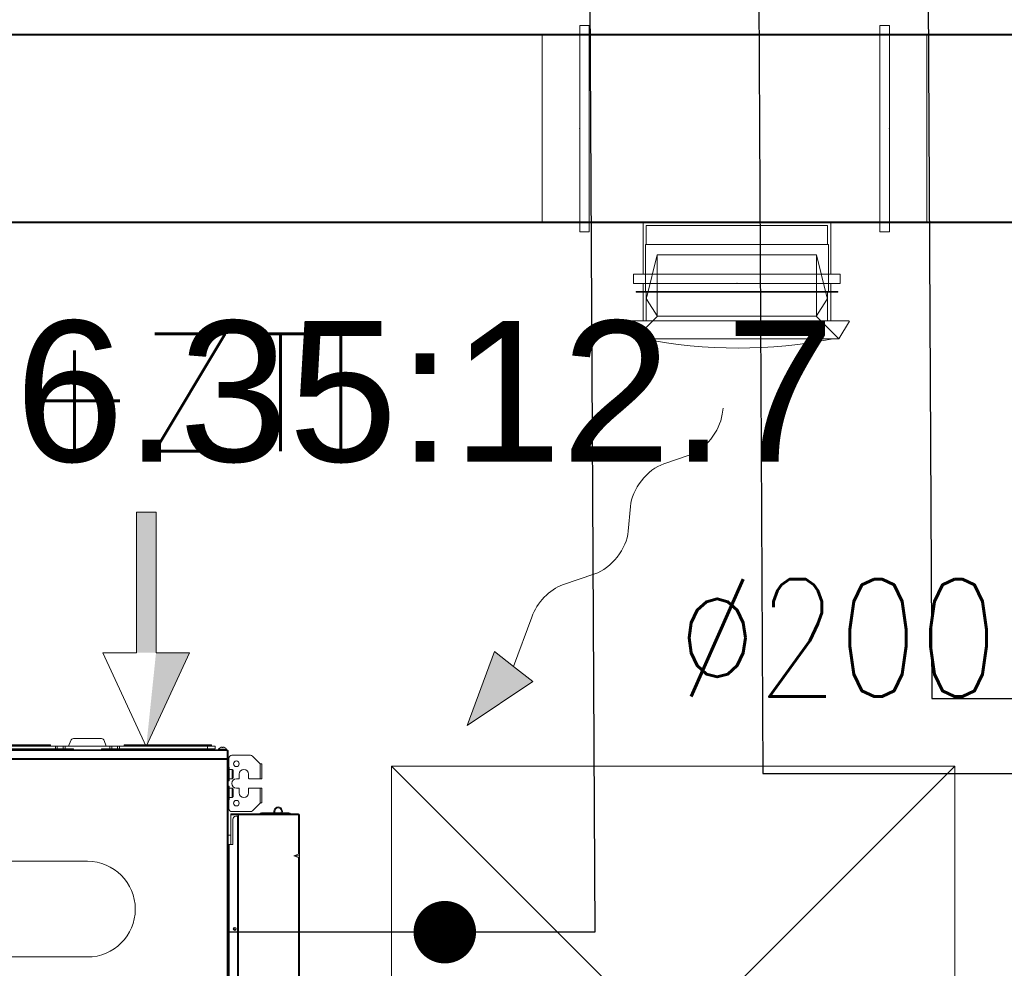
# Model space of a CAD drawing. Header units: millimetres. Extents: x -367720 to -162733, y 309172 to 337444.
# Tile 48 of 256: x -357818 to -356768, y 316132 to 317144. Entities that reach past the tile are written whole.
import ezdxf
from ezdxf.enums import TextEntityAlignment as Align

# ---------------------------------------------------------------- set-up
doc = ezdxf.new("R2010")
doc.units = ezdxf.units.MM
doc.header["$LTSCALE"] = 10
doc.header["$MEASUREMENT"] = 0
doc.linetypes.add('ACAD_ISO03W100', pattern=[30, 12, -18])
doc.layers.get('0').update_dxf_attribs({"color": 255, "lineweight": 13})
for name, color, linetype, lineweight in [('LATS_EQ_IDU', 7, 'Continuous', 0), ('LATS_PIPE_REFRIGERANT_INDEX', 1, 'Continuous', 0), ('LATS_SERVICE_SPACE', 1, 'Continuous', 9), ('VZ1', 6, 'Continuous', 18), ('vzt-popis', 81, 'Continuous', 20), ('vzt-profese', 241, 'Continuous', 15), ('vzt-přívod', 2, 'Continuous', 40), ('vzt-spiro', 50, 'Continuous', 5), ('vzt-tenká', 2, 'Continuous', 20), ('vzt-čárkkovaná', 50, 'ACAD_ISO03W100', 9)]:
    doc.layers.add(name, color=color, linetype=linetype, lineweight=lineweight)
doc.layers.add('LATS_PIPE_REFRIGERANT', color=3, linetype='Continuous')
doc.styles.add('LATS_ANNO', font='arial.ttf')
doc.styles.add('PITSIMP8', font='pitsimp8')
doc.styles.add('ROMANS', font='ROMANS.shx', dxfattribs={"height": 80})

# ---------------------------------------------------------------- blocks, each defined once
blk = doc.blocks.new('2dluk097')
at = {"color": 0, "linetype": 'ByBlock'}
for p, q in [((-0.0519, 0.5), (-0.0519, -0.1)), ((-0.0519, 0.5), (0.0519, 0.5)), ((0.0519, 0.5), (0.0519, -0.1))]:
    blk.add_line(p, q, dxfattribs=at)
for p, q in [((-0.0519, -0.1), (-0.2309, -0.1)), ((0, -0.5), (-0.2309, -0.1)), ((0, -0.5), (0.2309, -0.1)), ((0.0519, -0.1), (0.2309, -0.1))]:
    blk.add_line(p, q)
for points in [[(-0.0519, 0.5), (0.0519, 0.5), (-0.0519, -0.1), (0.0519, -0.1)], [(-0.2309, -0.1), (0, -0.5), (0.0519, -0.1), (-0.0519, -0.1)], [(-0.0519, -0.1), (0.2309, -0.1), (0, -0.5), (-0.0519, -0.1)]]:
    blk.add_solid(points)
at = {"linetype": 'ByBlock', "style": 'PITSIMP8', "flags": 9}
for tag, p in [('BEZEICHNUNG', (-0.0579, 0.1806)), ('RAUM/GRUPPE', (-0.0579, 0.1606)), ('POS.NR.G-LV', (-0.0579, 0.1406)), ('FABRIKAT', (-0.0579, 0.1206)), ('KENNUNG', (-0.0579, 0.0806)), ('TYP', (-0.0579, 0.1006)), ('VOLUMENSTROM', (-0.0579, 0.0406)), ('LEISTUNG', (-0.0579, 0.0606)), ('DRUCK/-STUFE', (-0.0579, 0.0206)), ('ANSCHLUSS', (-0.0579, 0.0006)), ('GROESSE', (-0.0579, -0.0194)), ('DN', (-0.0579, -0.0394)), ('TEMPERATUR', (-0.0579, -0.0594)), ('DREHZAHL', (-0.0579, -0.0794)), ('SPANNUNG/FREQUENZ', (-0.0579, -0.1194)), ('SCHUTZART', (-0.0579, -0.0994)), ('GEWICHT', (-0.0579, -0.1394)), ('FREI', (-0.0579, -0.1594)), ('FREI', (-0.0579, -0.1794)), ('FREI', (-0.0579, -0.1994))]:
    blk.add_attdef(tag, text='', height=0.01, dxfattribs=at).set_placement(p, align=Align.MIDDLE)
blk = doc.blocks.new('LATS_IDU_LOW_STATIC_L1')
at = {"color": 0, "linetype": 'Continuous', "lineweight": -2}
for p, q in [((165.8, 358.6), (-165.8, 358.6)), ((-160.8, 360.1), (160.8, 360.1)), ((160.8, 359.8), (-160.8, 359.8)), ((-160.8, 358.9), (160.8, 358.9)), ((160.8, 360.1), (160.8, 359.8)), ((160.8, 358.9), (160.8, 359.8)), ((165.8, 355.6), (165.8, 358.6)), ((165.8, 358.6), (167.9, 358.6)), ((167.9, 358.6), (167.9, 355.6)), ((167.9, 358.6), (174.1, 358.6)), ((174.1, 355.6), (174.1, 358.6)), ((174.1, 358.6), (176.2, 358.6)), ((176.2, 358.6), (176.2, 355.6)), ((223.8, 358.6), (176.2, 358.6)), ((182.2, 364.6), (180, 358.6)), ((185, 366.6), (215, 366.6)), ((220, 358.6), (217.8, 364.6)), ((223.8, 355.6), (223.8, 358.6)), ((223.8, 358.6), (225.9, 358.6)), ((225.9, 358.6), (225.9, 355.6)), ((225.9, 358.6), (232.1, 358.6)), ((232.1, 355.6), (232.1, 358.6)), ((232.1, 358.6), (234.2, 358.6)), ((234.2, 358.6), (234.2, 355.6)), ((328, 358.6), (234.2, 358.6)), ((239.2, 360.1), (327, 360.1)), ((239.2, 360.1), (239.2, 359.8)), ((327, 359.8), (239.2, 359.8)), ((239.2, 358.9), (239.2, 359.8)), ((239.2, 358.9), (327, 358.9)), ((327, 359.8), (327, 360.1)), ((331.9, 360.1), (327, 360.1)), ((327, 358.9), (327, 359.8)), ((332.2, 359.8), (327, 359.8)), ((327, 358.6), (327, 358.9)), ((332.2, 358.9), (327, 358.9)), ((328, 355.6), (328, 358.6)), ((336, 358.6), (328, 358.6)), ((332.2, 358.9), (332.2, 359.8)), ((336, 358.6), (336, 355.6)), ((-349, 354.8), (349, 354.8)), ((349, 353.8), (-349, 353.8)), ((165.8, 355.6), (-165.8, 355.6)), ((167.9, 355.6), (165.8, 355.6)), ((174.1, 355.6), (167.9, 355.6)), ((176.2, 355.6), (174.1, 355.6)), ((176.2, 355.6), (185, 355.6)), ((185, 355.6), (185, 354.8)), ((215, 355.6), (215, 354.8)), ((223.8, 355.6), (215, 355.6)), ((225.9, 355.6), (223.8, 355.6)), ((232.1, 355.6), (225.9, 355.6)), ((234.2, 355.6), (232.1, 355.6)), ((328, 355.6), (234.2, 355.6)), ((336, 355.6), (328, 355.6)), ((348.4, 355.3), (339.6, 355.3)), ((348.2, 354.8), (339.8, 354.8)), ((349, 354.8), (349, 353.8)), ((349, 345.4), (349, 353.8)), ((349.2, 353.8), (350, 353.8)), ((349.2, 353.8), (349.2, 352.7)), ((349.2, 352.7), (349.2, 345.4)), ((350, 353.8), (350, 344.2)), ((353.8, 348.8), (373.8, 348.8)), ((383.9, 339.9), (375.9, 347.9)), ((-349, 345.4), (349, 345.4)), ((-349, 345.2), (349, 345.2)), ((349, 344.2), (-349, 344.2)), ((349, 345.4), (349, 345.2)), ((349, 345.2), (349, 344.2)), ((349, 344.2), (349, -344.2)), ((349, 344.2), (350, 344.2)), ((349.1, 344.4), (349.1, 344.2)), ((350, -140.2), (350, 344.2)), ((351, 336), (350, 336)), ((350.8, 345.8), (350.8, 336.3)), ((351, 321.5), (351, 336)), ((383.9, 323.8), (383.9, 339.9)), ((383.9, 339.9), (384.2, 339.6)), ((384.2, 339.6), (385.8, 339.6)), ((385.8, 339.6), (385.8, 323.8)), ((354.2, 333.8), (351, 333.8)), ((355.2, 332.8), (354.2, 333.8)), ((354.2, 323.8), (354.2, 333.8)), ((355.2, 324.8), (355.2, 332.8)), ((361.7, 328.8), (361.7, 324.3)), ((371.7, 324.3), (371.7, 328.8)), ((350, 321.5), (351, 321.5)), ((351, 316), (350, 316)), ((351, 323.8), (354.2, 323.8)), ((351, 301.5), (351, 316)), ((354.2, 323.8), (355.2, 324.8)), ((361.2, 323.8), (358.7, 323.8)), ((383.9, 323.8), (372.2, 323.8)), ((385.8, 323.8), (383.9, 323.8)), ((354.2, 313.8), (351, 313.8)), ((355.2, 312.8), (354.2, 313.8)), ((354.2, 303.8), (354.2, 313.8)), ((354.2, 303.8), (355.2, 304.8)), ((355.2, 304.8), (355.2, 312.8)), ((358.7, 313.8), (361.2, 313.8)), ((361.7, 313.3), (361.7, 308.8)), ((371.7, 308.8), (371.7, 313.3)), ((372.2, 313.8), (383.9, 313.8)), ((383.9, 297.7), (383.9, 313.8)), ((383.9, 313.8), (385.8, 313.8)), ((385.8, 313.8), (385.8, 298)), ((350, 301.5), (351, 301.5)), ((350.8, 291.8), (350.8, 301.3)), ((351, 303.8), (354.2, 303.8)), ((375.9, 289.7), (383.9, 297.7)), ((384.2, 298), (383.9, 297.7)), ((385.8, 298), (384.2, 298)), ((352.8, 285.6), (352.8, 286.4)), ((352.8, 286.4), (355.8, 286.4)), ((355.8, 285.6), (352.8, 285.6)), ((352.8, 285.4), (352.8, 285.6)), ((360.8, 285.4), (352.8, 285.4)), ((352.8, 285.4), (352.8, 253.8)), ((373.8, 288.8), (353.8, 288.8)), ((355.8, 286.4), (355.8, 285.6)), ((355.8, 286.4), (360.8, 286.4)), ((360.8, 285.6), (355.8, 285.6)), ((360, 283.8), (358, 283.8)), ((360, 283.8), (360, 43.8)), ((360.8, 283.8), (360, 283.8)), ((423.4, 286.4), (360.8, 286.4)), ((360.8, 285.4), (360.8, 286.4)), ((360.8, 285.4), (360.8, 42.2)), ((423.4, 285.4), (360.8, 285.4)), ((385.5, 287.5), (398.7, 287.5)), ((385.5, 286.8), (385.5, 286.4)), ((390, 286.8), (385.5, 286.8)), ((390, 286.8), (390, 286.4)), ((398.7, 286.8), (390, 286.8)), ((398.7, 286.4), (398.7, 289.3)), ((398.7, 286.8), (398.7, 286.4)), ((399.7, 286.4), (399.7, 289.3)), ((399.7, 287.5), (406.2, 287.5)), ((407.3, 287.5), (414.5, 287.5)), ((423.4, 286.4), (424.8, 286.4)), ((423.4, 285.4), (423.4, 286.4)), ((424.8, 285.6), (423.4, 285.6)), ((424.8, 285.4), (423.4, 285.4)), ((424.8, 286.4), (424.8, 285.6)), ((424.8, 285.4), (424.8, 243.6)), ((425.8, 285.4), (424.8, 285.4)), ((425.8, 243.6), (425.8, 285.4)), ((355, 253.8), (355, 280.8)), ((350, 263.8), (352.8, 263.8)), ((350, 253.8), (350.8, 253.8)), ((350.8, 253.8), (350.8, 250.8)), ((351, 253.8), (350.8, 253.8)), ((351, 253.8), (351, 73.8)), ((351, 253.8), (355, 253.8)), ((350.8, 250.8), (350, 250.8)), ((350.8, 250.8), (350.8, 76.8)), ((424.8, 243.6), (419.8, 241.8)), ((419.8, 241.8), (424.8, 240)), ((419.8, 241.8), (425.8, 241.8)), ((425.8, 241.8), (425.8, 243.6)), ((425.8, 240), (425.8, 241.8)), ((-200, 235.8), (200, 235.8)), ((424.8, 240), (424.8, 87.6)), ((425.8, 87.6), (425.8, 240)), ((356.5, 163.4), (356.5, 165.3)), ((358.5, 163.4), (356.5, 163.4)), ((356.5, 163.4), (356.5, 162.3)), ((200, 133.8), (-200, 133.8))]:
    blk.add_line(p, q, dxfattribs=at)
at = {"color": 0, "linetype": 'Continuous', "lineweight": -2, "extrusion": (0, 0, -1)}
for centre in [(-358.7, 339.8), (-358.7, 297.8)]:
    blk.add_circle(centre, 3, dxfattribs=at)
at = {"color": 0, "linetype": 'Continuous', "lineweight": -2}
blk.add_circle((357, 163.8), 1.6, dxfattribs=at)
for centre, radius, start, end in [((161.1, 358.9), 0.3, 180, 270), ((185, 363.6), 3, 90, 160), ((215, 363.6), 3, 20, 90), ((238.9, 358.9), 0.3, 270, 0), ((331.9, 359.8), 0.3, 0, 90), ((332.5, 358.9), 0.3, 180, 270), ((344, 352.2), 5.4, 111.7628, 145.3987), ((344, 352.2), 5.4, 34.6013, 68.2208), ((339.8, 355.1), 0.3, 145.3987, 270), ((348.2, 355.1), 0.3, 270, 34.6013), ((348.2, 352.7), 1, 0, 36.8705), ((353.8, 345.8), 3, 90, 180), ((373.8, 345.8), 3, 45, 90), ((349.4, 345.3), 1, 246.4216, 250.5288), ((349, 344.2), 0.2, 4.8373, 70.5288), ((349.4, 345.4), 0.2, 180, 250.5288), ((349, 344.2), 1, 0, 70.5288), ((361.2, 324.3), 0.5, 270, 0), ((372.2, 324.3), 0.5, 180, 270), ((361.2, 313.3), 0.5, 0, 90), ((372.2, 313.3), 0.5, 90, 180), ((403.2, 289.3), 4.5, 319.8783, 180), ((353.8, 291.8), 3, 180, 270), ((358, 280.8), 3, 90, 180), ((373.8, 291.8), 3, 270, 315), ((385.5, 285.5), 2, 90, 153.2559), ((403.2, 289.3), 3.5, 304.0495, 180), ((414.5, 285.5), 2, 26.7441, 90), ((424.8, 285.4), 1, 0, 90), ((424.8, 285.4), 0.2, 0, 90)]:
    blk.add_arc(centre, radius, start, end, dxfattribs=at)
at = {"color": 0, "linetype": 'Continuous', "lineweight": -2, "extrusion": (0, 0, -1)}
for centre, radius, start, end in [((-348.2, 353.8), 1, 143.1295, 180), ((-350.3, 336.3), 0.5, 180, 210.001), ((-366.7, 328.8), 5, 0, 180), ((-358.7, 318.8), 5, 270, 90), ((-366.7, 308.8), 5, 180, 0), ((-350.3, 301.3), 0.5, 149.999, 180), ((-361.2, 283.8), 1, 0, 66.4214), ((-200, 184.8), 51, 90.0057, 269.9944)]:
    blk.add_arc(centre, radius, start, end, dxfattribs=at)
at = {"color": 0, "linetype": 'Continuous', "lineweight": -2}
for centre, major_axis, ratio, start_param, end_param in [((348.2, 353.8), (1, 0), 0.352941, 0, 0.643511), ((424.8, 243.2), (0.993, 0.394), 0.310029, 6.160696, 7.731492), ((424.8, 240.4), (0.993, -0.394), 0.310029, 4.834878, 6.405675)]:
    blk.add_ellipse(centre, major_axis=major_axis, ratio=ratio, start_param=start_param, end_param=end_param, dxfattribs=at)
for points, knots in [([(343.3, 357.5), (343.1, 357.5), (342.9, 357.5), (342.4, 357.3), (342.2, 357.3), (342, 357.2)], [0, 0, 0, 0, 0.5, 0.5, 1, 1, 1, 1]), ([(343.6, 357.5), (343.6, 357.5), (343.6, 357.5), (343.6, 357.5), (343.6, 357.6), (343.5, 357.6), (343.5, 357.6), (343.4, 357.5), (343.4, 357.5), (343.3, 357.5), (343.3, 357.5), (343.3, 357.5)], [0, 0, 0, 0, 0.213527, 0.213527, 0.427199, 0.427199, 0.638875, 0.638875, 0.849643, 0.849643, 1, 1, 1, 1]), ([(343.6, 357.2), (343.6, 357.3), (343.6, 357.4), (343.6, 357.5), (343.6, 357.5), (343.6, 357.5)], [0, 0, 0, 0, 0.5, 0.5, 1, 1, 1, 1]), ([(344.7, 357.5), (344.7, 357.5), (344.6, 357.5), (344.6, 357.5), (344.5, 357.6), (344.5, 357.6), (344.5, 357.6), (344.4, 357.5), (344.4, 357.5), (344.4, 357.5), (344.4, 357.5), (344.4, 357.5)], [0, 0, 0, 0, 0.213527, 0.213527, 0.427199, 0.427199, 0.638875, 0.638875, 0.849643, 0.849643, 1, 1, 1, 1]), ([(344.4, 357.5), (344.4, 357.5), (344.4, 357.5), (344.4, 357.3), (344.4, 357.3), (344.4, 357.2)], [0, 0, 0, 0, 0.5, 0.5, 1, 1, 1, 1]), ([(346, 357.2), (345.8, 357.3), (345.6, 357.3), (345.1, 357.5), (344.9, 357.5), (344.7, 357.5)], [0, 0, 0, 0, 0.5, 0.5, 1, 1, 1, 1])]:
    blk.add_open_spline(points, degree=3, knots=knots, dxfattribs=at)
for points in [[(342, 357.2), (342, 357.2), (342, 357.2), (342, 357.2)], [(344.4, 357.2), (344.1, 357.2), (343.9, 357.2), (343.6, 357.2)], [(346, 357.2), (346, 357.2), (346, 357.2), (346, 357.2)]]:
    blk.add_open_spline(points, degree=3, dxfattribs=at)
at = {"layer": 'LATS_PIPE_REFRIGERANT'}
blk.add_line((399.4, 160.2), (349.4, 160.2), dxfattribs=at)
at = {"layer": 'LATS_SERVICE_SPACE', "color": 1, "ltscale": 2}
for p, q in [((1124.1, 337.2), (524.1, 337.2)), ((524.1, 337.2), (524.1, -262.8)), ((524.1, 337.2), (1124.1, -262.8)), ((1124.1, 337.2), (524.1, -262.8)), ((1124.1, -262.8), (1124.1, 337.2))]:
    blk.add_line(p, q, dxfattribs=at)
blk = doc.blocks.new('A$C44164CF6')
at = {"layer": 'LATS_PIPE_REFRIGERANT', "ltscale": 5}
for p, q in [((-2430.6, -1063.5), (-2422, -2749.4)), ((-2250.7, -1062.6), (-2242.8, -2580.3)), ((-2070.3, -1061.6), (-2062.9, -2500.3)), ((-2062.9, -2500.3), (3787.4, -2500.3)), ((-2242.8, -2580.3), (1667.4, -2580.3)), ((-2422, -2749.4), (-2763.1, -2749.4))]:
    blk.add_line(p, q, dxfattribs=at)
at = {"layer": 'LATS_PIPE_REFRIGERANT_INDEX', "ltscale": 5}
blk.add_lwpolyline([(-2581.7, -2732.7, 33.3, 33.3, 1), (-2581.7, -2766, 33.3, 33.3, 1), (-2581.7, -2732.7, 0, 0, 0), (-2581.7, -2249.4, 0, 0, 0)], format="xyseb", dxfattribs=at)
at = {"layer": 'LATS_EQ_IDU', "color": 1, "ltscale": 5}
blk.add_blockref('LATS_IDU_LOW_STATIC_L1', (-3162.5, -2909.6), dxfattribs=at)
at = {"layer": 'vzt-profese', "xscale": -200, "yscale": 250, "zscale": 160}
blk.add_blockref('2dluk097', (-2899.8, -2426.5), dxfattribs=at)
at = {"layer": 'LATS_PIPE_REFRIGERANT_INDEX', "color": 7, "style": 'LATS_ANNO'}
blk.add_text('6.35:12.7', height=150, dxfattribs=at).set_placement((-2602.9, -2172.6), align=Align.MIDDLE_CENTER)
at = {"layer": 'VZ1', "extrusion": (0, -1, -1.22461e-16), "style": 'ROMANS', "width": 0.8, "flags": 1}
for tag, p in [('MATERIAL', (-2269.1, 3112.5, -14812.2)), ('PRIRUBA', (-2269.1, 3112.5, -14812.2)), ('PRUTOK', (-2269.1, 3112.5, -14812.2)), ('PLOCHA', (-2269.1, 3112.5, -14812.2)), ('OBVOD', (-2269.1, 3112.5, -14812.2)), ('NAZEV', (-2269.1, 3112.5, -14812.2)), ('USEK', (-2269.1, 3112.5, -14812.2)), ('KOTA', (-2269.1, 3112.5, -14812.2)), ('TVAR', (-2269.1, 3112.5, -14812.2)), ('NB2', (-2269.1, 3112.5, -14812.2)), ('NB1', (-2269.1, 3112.5, -14812.2)), ('POS', (-2269.1, 3112.5, -14812.2)), ('DB', (-2269.1, 3112.5, -14812.2)), ('DA', (-2269.1, 3112.5, -14812.2)), ('B2', (-2269.1, 3112.5, -14812.2)), ('A2', (-2269.1, 3112.5, -14812.2)), ('B1', (-2269.1, 3112.5, -14812.2)), ('A1', (-2269.1, 3112.5, -14812.2)), ('LT', (-2269.1, 3112.5, -14812.2)), ('MATERIAL', (99885.3, 3112.5, -14812.2)), ('PRIRUBA', (99885.3, 3112.5, -14812.2)), ('PRUTOK', (99885.3, 3112.5, -14812.2)), ('PLOCHA', (99885.3, 3112.5, -14812.2)), ('OBVOD', (99885.3, 3112.5, -14812.2)), ('NAZEV', (99885.3, 3112.5, -14812.2)), ('USEK', (99885.3, 3112.5, -14812.2)), ('KOTA', (99885.3, 3112.5, -14812.2)), ('TVAR', (99885.3, 3112.5, -14812.2)), ('NB2', (99885.3, 3112.5, -14812.2)), ('NB1', (99885.3, 3112.5, -14812.2)), ('POS', (99885.3, 3112.5, -14812.2)), ('DB', (99885.3, 3112.5, -14812.2)), ('DA', (99885.3, 3112.5, -14812.2)), ('B2', (99885.3, 3112.5, -14812.2)), ('B1', (99885.3, 3112.5, -14812.2)), ('LT', (99885.3, 3112.5, -14812.2)), ('A2', (99885.3, 3112.5, -14812.2)), ('A1', (99885.3, 3112.5, -14812.2))]:
    blk.add_attdef(tag, p, '', height=1, rotation=180, dxfattribs=at)
at = {"layer": 'VZ1', "extrusion": (1.22461e-16, 1, 4.44089e-16), "style": 'ROMANS', "width": 0.8, "flags": 1}
for tag, p in [('MATERIAL', (2269.1, 2852.5, 14812.2)), ('PRIRUBA', (2269.1, 2852.5, 14812.2)), ('IZOLACE', (2269.1, 2852.5, 14812.2)), ('PRUTOK', (2269.1, 2852.5, 14812.2)), ('PLOCHA', (2269.1, 2852.5, 14812.2)), ('NASTCE', (2269.1, 2852.5, 14812.2)), ('OBVOD', (2269.1, 2852.5, 14812.2)), ('NAZEV', (2269.1, 2852.5, 14812.2)), ('USEK', (2269.1, 2852.5, 14812.2)), ('KOTA', (2269.1, 2852.5, 14812.2)), ('TVAR', (2269.1, 2852.5, 14812.2)), ('NB2', (2269.1, 2852.5, 14812.2)), ('NB1', (2269.1, 2852.5, 14812.2)), ('POS', (2269.1, 2852.5, 14812.2)), ('VS', (2269.1, 2852.5, 14812.2)), ('B1', (2269.1, 2852.5, 14812.2)), ('A1', (2269.1, 2852.5, 14812.2)), ('LT', (2269.1, 2852.5, 14812.2)), ('MATERIAL', (-99885.3, 2852.5, 14812.2)), ('PRIRUBA', (-99885.3, 2852.5, 14812.2)), ('IZOLACE', (-99885.3, 2852.5, 14812.2)), ('PRUTOK', (-99885.3, 2852.5, 14812.2)), ('PLOCHA', (-99885.3, 2852.5, 14812.2)), ('NASTCE', (-99885.3, 2852.5, 14812.2)), ('OBVOD', (-99885.3, 2852.5, 14812.2)), ('NAZEV', (-99885.3, 2852.5, 14812.2)), ('USEK', (-99885.3, 2852.5, 14812.2)), ('KOTA', (-99885.3, 2852.5, 14812.2)), ('TVAR', (-99885.3, 2852.5, 14812.2)), ('NB2', (-99885.3, 2852.5, 14812.2)), ('NB1', (-99885.3, 2852.5, 14812.2)), ('POS', (-99885.3, 2852.5, 14812.2)), ('B1', (-99885.3, 2852.5, 14812.2)), ('VS', (-99885.3, 2852.5, 14812.2)), ('LT', (-99885.3, 2852.5, 14812.2)), ('A1', (-99885.3, 2852.5, 14812.2))]:
    blk.add_attdef(tag, p, '', height=1, dxfattribs=at)
at = {"layer": 'vzt-profese', "style": 'ROMANS'}
blk.add_text('EL+ZTI', height=125, rotation=0, dxfattribs=at).set_placement((-3238.8, -2236.5))
blk = doc.blocks.new('A$C237B0669')
at = {"layer": 'vzt-spiro'}
for p, q in [((97.5, 265), (97.5, 255)), ((97.5, 265), (207.5, 265)), ((97.5, 265), (317.5, 265)), ((97.5, 265), (97.5, 255)), ((317.5, 265), (317.5, 255)), ((317.5, 265), (317.5, 255)), ((207.5, 255), (97.5, 255)), ((317.5, 255), (97.5, 255)), ((107.5, 255), (107.5, 200)), ((107.5, 255), (107.5, 200)), ((307.5, 255), (307.5, 200)), ((307.5, 255), (307.5, 200)), ((40, 210), (50, 210)), ((40, 210), (50, 210)), ((40, -10), (40, 210)), ((50, 210), (50, -10)), ((370, 210), (360, 210)), ((370, 210), (360, 210)), ((360, 210), (360, -10)), ((370, -10), (370, 210)), ((50, 200), (107.5, 200)), ((50, 200), (107.5, 200)), ((360, 200), (307.5, 200)), ((360, 200), (307.5, 200)), ((40, -10), (40, 100)), ((50, 100), (50, -10)), ((360, 100), (360, -10)), ((370, -10), (370, 100)), ((50, 0), (107.5, 0)), ((50, 0), (360, 0)), ((40, -10), (50, -10)), ((40, -10), (50, -10)), ((370, -10), (360, -10)), ((370, -10), (360, -10))]:
    blk.add_line(p, q, dxfattribs=at)
for p in [(207.5, 265), (40, 100), (370, 100)]:
    blk.add_point(p, dxfattribs=at)
at = {"layer": 'vzt-čárkkovaná'}
for p, q in [((107.5, 305), (107.5, 265)), ((207.5, 305), (107.5, 305)), ((307.5, 305), (107.5, 305)), ((107.5, 305), (107.5, 265)), ((307.5, 305), (307.5, 265)), ((307.5, 305), (307.5, 265)), ((0, 200), (40, 200)), ((0, 200), (40, 200)), ((0, 200), (0, 0)), ((410, 200), (370, 200)), ((410, 200), (370, 200)), ((410, 200), (410, 0)), ((0, 100), (0, 0)), ((410, 100), (410, 0)), ((0, 0), (40, 0)), ((0, 0), (40, 0)), ((410, 0), (370, 0)), ((410, 0), (370, 0))]:
    blk.add_line(p, q, dxfattribs=at)
blk = doc.blocks.new('A$C29C036A4')
at = {"layer": 'vzt-tenká'}
for p, q in [((-19, 108.5), (-0.1, 119.9)), ((0, 119.7), (0, 0)), ((-19, 0), (-19, 108.5)), ((-19, 0), (-19, -108.5)), ((0, -119.8), (0, 0)), ((-19, -108.5), (0, -119.8))]:
    blk.add_line(p, q, dxfattribs=at)
blk.add_arc((490.8, 1.2), 519.8, 168.7434, 191.2566, dxfattribs=at)
blk.add_point((0, 0), dxfattribs=at)
at = {"layer": 'vzt-čárkkovaná'}
for p, q in [((-19, 108.5), (5.1, 84.6)), ((30.5, 107.4), (30.5, 0)), ((30.5, 107.4), (31.5, 107.4)), ((31.5, 107.4), (31.5, 0)), ((0, 96.5), (30.5, 96.5)), ((22.3, 95.5), (5.3, 85)), ((70.4, 85), (25.8, 96)), ((31.5, 97.5), (81.6, 97.5)), ((81.6, 97.5), (81.6, 0)), ((81.6, 96.5), (101.7, 96.5)), ((101.7, 0), (101.7, 96.5)), ((4.7, 85), (70.4, 85)), ((5.1, 84.6), (5.1, 0)), ((70.4, 85), (70.4, 0)), ((5.1, -84.6), (5.1, 0)), ((30.5, -107.4), (30.5, 0)), ((31.5, -107.4), (31.5, 0)), ((70.4, -85), (70.4, 0)), ((81.6, -97.5), (81.6, 0)), ((101.7, 0), (101.7, -96.5)), ((-19, -108.5), (5.1, -84.6)), ((4.7, -85), (70.4, -85)), ((4.7, -85), (70.4, -85)), ((22.3, -95.5), (5.3, -85)), ((70.4, -85), (25.8, -96)), ((0, -96.5), (30.5, -96.5)), ((31.5, -97.5), (81.6, -97.5)), ((81.6, -96.5), (101.7, -96.5)), ((30.5, -107.4), (31.5, -107.4))]:
    blk.add_line(p, q, dxfattribs=at)
for centre, start, end in [((24.4, 93.4), 60.7587, 133.7461), ((24.4, -93.4), 226.2539, 299.2413)]:
    blk.add_arc(centre, 3, start, end, dxfattribs=at)
blk = doc.blocks.new('2DLUK051')
at = {"color": 0, "linetype": 'ByBlock'}
for p, q in [((0.0368, 0.572), (0.0234, 0.5864)), ((-0.029, 0.372), (0.033, 0.4318)), ((0.029, 0.172), (-0.029, 0.228)), ((-0.05, -0.0482), (0.029, 0.028)), ((0, -0.3), (-0.0694, -0.1663)), ((-0.1038, -0.3), (0, -0.5)), ((-0.1038, -0.3), (0, -0.3)), ((0, -0.5), (0.1038, -0.3)), ((0.1038, -0.3), (0, -0.3))]:
    blk.add_line(p, q, dxfattribs=at)
for centre, start, end in [((-0.0364, 0.5038), 313.9193, 42.9591), ((0.0403, 0.3), 133.9193, 226.0807), ((-0.0403, 0.1), 313.9193, 46.0807), ((0.0193, -0.1202), 133.9193, 207.4395)]:
    blk.add_arc(centre, 0.1, start, end, dxfattribs=at)
blk.add_solid([(-0.1038, -0.3), (0.1038, -0.3), (0, -0.5)], dxfattribs=at)
at = {"linetype": 'ByBlock', "style": 'PITSIMP8', "flags": 9}
for tag, p in [('RAUM/GRUPPE', (-0.1081, 0.1556)), ('BEZEICHNUNG', (-0.1081, 0.1756)), ('POS.NR.G-LV', (-0.1081, 0.1356)), ('FABRIKAT', (-0.1081, 0.1156)), ('KENNUNG', (-0.1081, 0.0756)), ('TYP', (-0.1081, 0.0956)), ('LEISTUNG', (-0.1081, 0.0556)), ('VOLUMENSTROM', (-0.1081, 0.0356)), ('DRUCK/-STUFE', (-0.1081, 0.0156)), ('ANSCHLUSS', (-0.1081, -0.0044)), ('GROESSE', (-0.1081, -0.0244)), ('DN', (-0.1081, -0.0444)), ('TEMPERATUR', (-0.1081, -0.0644)), ('DREHZAHL', (-0.1081, -0.0844)), ('SCHUTZART', (-0.1081, -0.1044)), ('SPANNUNG/FREQUENZ', (-0.1081, -0.1244)), ('GEWICHT', (-0.1081, -0.1444)), ('FREI', (-0.1081, -0.1644)), ('FREI', (-0.1081, -0.1844)), ('FREI', (-0.1081, -0.2044))]:
    blk.add_attdef(tag, text='', height=0.01, dxfattribs=at).set_placement(p, align=Align.MIDDLE)
blk = doc.blocks.new('A$C44067DDB')
at = {"layer": 'vzt-přívod'}
for p, q in [((12770.5502, 4507.3146), (6099.3549, 4507.3146)), ((12770.5502, 4507.3146), (6099.3549, 4507.3146)), ((11432.0165, 4307.3146), (6099.3549, 4307.3146))]:
    blk.add_line(p, q, dxfattribs=at)
at = {"xscale": -1, "rotation": 180}
blk.add_blockref('A$C237B0669', (8022.0165, 4507.3146), dxfattribs=at)
at = {"layer": 'vzt-přívod', "lineweight": 30, "xscale": -1, "rotation": 270}
blk.add_blockref('A$C29C036A4', (8229.5165, 4202.3146), dxfattribs=at)
at = {"layer": 'vzt-tenká', "xscale": 250.0000000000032, "yscale": 400, "zscale": 250.0000000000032, "rotation": 321.9358280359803}
blk.add_blockref('2DLUK051', (8065.5722, 3928.3281), dxfattribs=at)
at = {"layer": 'VZ1', "extrusion": (1.04009e-13, 1, -4.87544e-15), "style": 'ROMANS', "width": 0.8, "flags": 1}
for tag in ['KOTA', 'USEK', 'TVAR', 'POS', 'NB2', 'NB1', 'VS', 'LT', 'D']:
    blk.add_attdef(tag, (-111318.983, 5039.0799, 11669.1415), '', height=1, dxfattribs=at)
at = {"layer": 'VZ1', "extrusion": (1, -3.06152e-16, 0), "style": 'ROMANS', "width": 0.8, "flags": 1}
for tag in ['NB2', 'NB1', 'PRUTOK', 'USEK', 'KOTA', 'NAZEV', 'PRIRUBA2', 'POS', 'MATERIAL', 'PRUMER', 'PLOCHA', 'LT', 'UHEL', 'R', 'D', 'TVAR']:
    blk.add_attdef(tag, (11669.1415, 5039.0799, 111318.983), '', height=1, rotation=90, dxfattribs=at)
at = {"layer": 'VZ1', "extrusion": (-2.71917e-32, 1, -4.44089e-16), "style": 'ROMANS', "width": 0.8, "flags": 1}
for tag, p in [('MATERIAL', (-177204.9859, 2943.2966, 11491.6104)), ('PRIRUBA', (-177204.9859, 2943.2966, 11491.6104)), ('PRUTOK', (-177204.9859, 2943.2966, 11491.6104)), ('PLOCHA', (-177204.9859, 2943.2966, 11491.6104)), ('OBVOD', (-177204.9859, 2943.2966, 11491.6104)), ('NAZEV', (-177204.9859, 2943.2966, 11491.6104)), ('KOTA', (-177204.9859, 2943.2966, 11491.6104)), ('USEK', (-177204.9859, 2943.2966, 11491.6104)), ('TVAR', (-177204.9859, 2943.2966, 11491.6104)), ('NBN', (-177204.9859, 2943.2966, 11491.6104)), ('POS', (-177204.9859, 2943.2966, 11491.6104)), ('NB3', (-177204.9859, 2943.2966, 11491.6104)), ('VS', (-177204.9859, 2943.2966, 11491.6104)), ('LT', (-177204.9859, 2943.2966, 11491.6104)), ('B', (-177204.9859, 2943.2966, 11491.6104)), ('R', (-177204.9859, 2943.2966, 11491.6104)), ('A', (-177204.9859, 2943.2966, 11491.6104)), ('MATERIAL', (-11332.888, 6131.7212, 9501.275)), ('MATERIAL', (-11332.9671, 2943.2966, 9501.275)), ('PRIRUBA', (-11332.888, 6131.7212, 9501.275)), ('PRIRUBA', (-11332.9671, 2943.2966, 9501.275)), ('PRUTOK', (-11332.888, 6131.7212, 9501.275)), ('PRUTOK', (-11332.9671, 2943.2966, 9501.275)), ('PLOCHA', (-11332.888, 6131.7212, 9501.275)), ('PLOCHA', (-11332.9671, 2943.2966, 9501.275)), ('OBVOD', (-11332.888, 6131.7212, 9501.275)), ('OBVOD', (-11332.9671, 2943.2966, 9501.275)), ('NAZEV', (-11332.888, 6131.7212, 9501.275)), ('NAZEV', (-11332.9671, 2943.2966, 9501.275)), ('KOTA', (-11332.888, 6131.7212, 9501.275)), ('USEK', (-11332.888, 6131.7212, 9501.275)), ('KOTA', (-11332.9671, 2943.2966, 9501.275)), ('USEK', (-11332.9671, 2943.2966, 9501.275)), ('TVAR', (-11332.888, 6131.7212, 9501.275)), ('TVAR', (-11332.9671, 2943.2966, 9501.275)), ('NBN', (-11332.888, 6131.7212, 9501.275)), ('NBN', (-11332.9671, 2943.2966, 9501.275)), ('POS', (-11332.888, 6131.7212, 9501.275)), ('NB3', (-11332.888, 6131.7212, 9501.275)), ('POS', (-11332.9671, 2943.2966, 9501.275)), ('NB3', (-11332.9671, 2943.2966, 9501.275)), ('VS', (-11332.888, 6131.7212, 9501.275)), ('LT', (-11332.888, 6131.7212, 9501.275)), ('VS', (-11332.9671, 2943.2966, 9501.275)), ('LT', (-11332.9671, 2943.2966, 9501.275)), ('B', (-11332.888, 6131.7212, 9501.275)), ('R', (-11332.888, 6131.7212, 9501.275)), ('A', (-11332.888, 6131.7212, 9501.275)), ('B', (-11332.9671, 2943.2966, 9501.275)), ('R', (-11332.9671, 2943.2966, 9501.275)), ('A', (-11332.9671, 2943.2966, 9501.275)), ('MATERIAL', (-109446.9123, 2943.2966, 9501.275)), ('PRIRUBA', (-109446.9123, 2943.2966, 9501.275)), ('PRUTOK', (-109446.9123, 2943.2966, 9501.275)), ('PLOCHA', (-109446.9123, 2943.2966, 9501.275)), ('OBVOD', (-109446.9123, 2943.2966, 9501.275)), ('NAZEV', (-109446.9123, 2943.2966, 9501.275)), ('KOTA', (-109446.9123, 2943.2966, 9501.275)), ('USEK', (-109446.9123, 2943.2966, 9501.275)), ('TVAR', (-109446.9123, 2943.2966, 9501.275)), ('NBN', (-109446.9123, 2943.2966, 9501.275)), ('POS', (-109446.9123, 2943.2966, 9501.275)), ('NB3', (-109446.9123, 2943.2966, 9501.275)), ('VS', (-109446.9123, 2943.2966, 9501.275)), ('LT', (-109446.9123, 2943.2966, 9501.275)), ('B', (-109446.9123, 2943.2966, 9501.275)), ('R', (-109446.9123, 2943.2966, 9501.275)), ('A', (-109446.9123, 2943.2966, 9501.275))]:
    blk.add_attdef(tag, p, '', height=1, dxfattribs=at)
at = {"layer": 'VZ1', "extrusion": (-1, 0, 0), "style": 'ROMANS', "width": 0.8, "flags": 1}
for tag, p in [('NB3', (-11312.8354, 2943.2966, -178642.0188)), ('PRUTOK', (-11312.8354, 2943.2966, -178642.0188)), ('USEK', (-11312.8354, 2943.2966, -178642.0188)), ('VS', (-11312.8354, 2943.2966, -178642.0188)), ('NAZEV', (-11312.8354, 2943.2966, -178642.0188)), ('KOTA', (-11312.8354, 2943.2966, -178642.0188)), ('POS', (-11312.8354, 2943.2966, -178642.0188)), ('MATERIAL', (-11312.8354, 2943.2966, -178642.0188)), ('PRIRUBA', (-11312.8354, 2943.2966, -178642.0188)), ('PLOCHA', (-11312.8354, 2943.2966, -178642.0188)), ('OBVOD', (-11312.8354, 2943.2966, -178642.0188)), ('R', (-11312.8354, 2943.2966, -178642.0188)), ('LT', (-11312.8354, 2943.2966, -178642.0188)), ('B', (-11312.8354, 2943.2966, -178642.0188)), ('A', (-11312.8354, 2943.2966, -178642.0188)), ('TVAR', (-11312.8354, 2943.2966, -178642.0188)), ('NB3', (-9322.5, 6131.7212, -12769.9209)), ('PRUTOK', (-9322.5, 6131.7212, -12769.9209)), ('USEK', (-9322.5, 6131.7212, -12769.9209)), ('VS', (-9322.5, 6131.7212, -12769.9209)), ('NAZEV', (-9322.5, 6131.7212, -12769.9209)), ('KOTA', (-9322.5, 6131.7212, -12769.9209)), ('POS', (-9322.5, 6131.7212, -12769.9209)), ('MATERIAL', (-9322.5, 6131.7212, -12769.9209)), ('PRIRUBA', (-9322.5, 6131.7212, -12769.9209)), ('PLOCHA', (-9322.5, 6131.7212, -12769.9209)), ('OBVOD', (-9322.5, 6131.7212, -12769.9209)), ('R', (-9322.5, 6131.7212, -12769.9209)), ('LT', (-9322.5, 6131.7212, -12769.9209)), ('B', (-9322.5, 6131.7212, -12769.9209)), ('A', (-9322.5, 6131.7212, -12769.9209)), ('TVAR', (-9322.5, 6131.7212, -12769.9209)), ('NB3', (-9322.5, 2943.2966, -12770)), ('PRUTOK', (-9322.5, 2943.2966, -12770)), ('USEK', (-9322.5, 2943.2966, -12770)), ('VS', (-9322.5, 2943.2966, -12770)), ('NAZEV', (-9322.5, 2943.2966, -12770)), ('KOTA', (-9322.5, 2943.2966, -12770)), ('POS', (-9322.5, 2943.2966, -12770)), ('MATERIAL', (-9322.5, 2943.2966, -12770)), ('PRIRUBA', (-9322.5, 2943.2966, -12770)), ('PLOCHA', (-9322.5, 2943.2966, -12770)), ('OBVOD', (-9322.5, 2943.2966, -12770)), ('R', (-9322.5, 2943.2966, -12770)), ('LT', (-9322.5, 2943.2966, -12770)), ('B', (-9322.5, 2943.2966, -12770)), ('A', (-9322.5, 2943.2966, -12770)), ('TVAR', (-9322.5, 2943.2966, -12770)), ('NB3', (-9322.5, 2943.2966, -110883.9452)), ('PRUTOK', (-9322.5, 2943.2966, -110883.9452)), ('USEK', (-9322.5, 2943.2966, -110883.9452)), ('VS', (-9322.5, 2943.2966, -110883.9452)), ('NAZEV', (-9322.5, 2943.2966, -110883.9452)), ('KOTA', (-9322.5, 2943.2966, -110883.9452)), ('POS', (-9322.5, 2943.2966, -110883.9452)), ('MATERIAL', (-9322.5, 2943.2966, -110883.9452)), ('PRIRUBA', (-9322.5, 2943.2966, -110883.9452)), ('PLOCHA', (-9322.5, 2943.2966, -110883.9452)), ('OBVOD', (-9322.5, 2943.2966, -110883.9452)), ('R', (-9322.5, 2943.2966, -110883.9452)), ('LT', (-9322.5, 2943.2966, -110883.9452)), ('B', (-9322.5, 2943.2966, -110883.9452)), ('A', (-9322.5, 2943.2966, -110883.9452)), ('TVAR', (-9322.5, 2943.2966, -110883.9452))]:
    blk.add_attdef(tag, p, '', height=1, rotation=270, dxfattribs=at)
at = {"layer": 'VZ1', "extrusion": (1, -2.32324e-14, 0), "style": 'ROMANS', "width": 0.8, "flags": 1}
for tag in ['NB2', 'NB1', 'PRUTOK', 'USEK', 'KOTA', 'NAZEV', 'PRIRUBA2', 'POS', 'MATERIAL', 'PRUMER', 'PLOCHA', 'LT', 'UHEL', 'R', 'D', 'TVAR']:
    blk.add_attdef(tag, (11224.1742, 2147.9426, 13745.0379), '', height=1, rotation=270, dxfattribs=at)
at = {"layer": 'VZ1', "extrusion": (-1.83691e-16, -1, 0), "style": 'ROMANS', "width": 0.8, "flags": 1}
for tag in ['POZNAMKA', 'NB2', 'NB1', 'DATA-HODNOTA', 'DATA-KLIC', 'PRUTOK', 'USEK', 'DRUHTLUM', 'ZETA', 'PR', 'TYP', 'NAZEV', 'POS', 'VETA']:
    blk.add_attdef(tag, (111863.9472, 3000, -10940.785), '', height=1, dxfattribs=at)
at = {"layer": 'VZ1', "extrusion": (0, 1, -1.26974e-15), "style": 'ROMANS', "width": 0.8, "flags": 1}
for tag in ['PRIRUBA2', 'MATERIAL', 'PRUMER', 'IZOLACE', 'PRUTOK', 'PLOCHA', 'NASTCE', 'NAZEV', 'KOTA', 'USEK', 'TVAR', 'POS', 'NB2', 'NB1', 'VS', 'LT', 'D']:
    blk.add_attdef(tag, (-111858.983, 2389.3275, 10075), '', height=1, dxfattribs=at)
at = {"layer": 'VZ1', "style": 'ROMANS', "width": 0.8, "flags": 1}
for tag in ['VS', 'OBVOD', 'USEK', 'IZOLACE', 'NASTCE', 'PRUTOK', 'KOTA', 'POS', 'PRIRUBA', 'PLOCHA', 'A1', 'TVAR', 'NB2', 'NB1', 'NAZEV', 'MATERIAL', 'LT', 'B1']:
    blk.add_attdef(tag, (12740, 9530), '', height=1, rotation=270, dxfattribs=at)
at = {"layer": 'VZ1', "extrusion": (0, -1, 0), "style": 'ROMANS', "width": 0.8, "flags": 1}
for tag, p in [('NBN', (179201.405, 2639.0523, -9490.3354)), ('NB3', (179201.405, 2639.0523, -9490.3354)), ('PRUTOK', (179201.405, 2639.0523, -9490.3354)), ('USEK', (179201.405, 2639.0523, -9490.3354)), ('VS', (179201.405, 2639.0523, -9490.3354)), ('NAZEV', (179201.405, 2639.0523, -9490.3354)), ('KOTA', (179201.405, 2639.0523, -9490.3354)), ('POS', (179201.405, 2639.0523, -9490.3354)), ('MATERIAL', (179201.405, 2639.0523, -9490.3354)), ('PRIRUBA', (179201.405, 2639.0523, -9490.3354)), ('PLOCHA', (179201.405, 2639.0523, -9490.3354)), ('OBVOD', (179201.405, 2639.0523, -9490.3354)), ('R', (179201.405, 2639.0523, -9490.3354)), ('LT', (179201.405, 2639.0523, -9490.3354)), ('B', (179201.405, 2639.0523, -9490.3354)), ('A', (179201.405, 2639.0523, -9490.3354)), ('TVAR', (179201.405, 2639.0523, -9490.3354)), ('NBN', (13329.3863, 2639.0523, -7500)), ('NB3', (13329.3863, 2639.0523, -7500)), ('PRUTOK', (13329.3863, 2639.0523, -7500)), ('USEK', (13329.3863, 2639.0523, -7500)), ('VS', (13329.3863, 2639.0523, -7500)), ('NAZEV', (13329.3863, 2639.0523, -7500)), ('KOTA', (13329.3863, 2639.0523, -7500)), ('POS', (13329.3863, 2639.0523, -7500)), ('MATERIAL', (13329.3863, 2639.0523, -7500)), ('PRIRUBA', (13329.3863, 2639.0523, -7500)), ('PLOCHA', (13329.3863, 2639.0523, -7500)), ('OBVOD', (13329.3863, 2639.0523, -7500)), ('R', (13329.3863, 2639.0523, -7500)), ('LT', (13329.3863, 2639.0523, -7500)), ('B', (13329.3863, 2639.0523, -7500)), ('A', (13329.3863, 2639.0523, -7500)), ('TVAR', (13329.3863, 2639.0523, -7500)), ('TVAR', (111443.3315, 2639.0523, -7500)), ('A', (111443.3315, 2639.0523, -7500)), ('B', (111443.3315, 2639.0523, -7500)), ('LT', (111443.3315, 2639.0523, -7500)), ('R', (111443.3315, 2639.0523, -7500)), ('OBVOD', (111443.3315, 2639.0523, -7500)), ('PLOCHA', (111443.3315, 2639.0523, -7500)), ('PRIRUBA', (111443.3315, 2639.0523, -7500)), ('MATERIAL', (111443.3315, 2639.0523, -7500)), ('POS', (111443.3315, 2639.0523, -7500)), ('KOTA', (111443.3315, 2639.0523, -7500)), ('NAZEV', (111443.3315, 2639.0523, -7500)), ('VS', (111443.3315, 2639.0523, -7500)), ('USEK', (111443.3315, 2639.0523, -7500)), ('PRUTOK', (111443.3315, 2639.0523, -7500)), ('NB3', (111443.3315, 2639.0523, -7500)), ('NBN', (111443.3315, 2639.0523, -7500)), ('NBN', (111443.3315, 2639.0523, -7500)), ('NB3', (111443.3315, 2639.0523, -7500)), ('PRUTOK', (111443.3315, 2639.0523, -7500)), ('USEK', (111443.3315, 2639.0523, -7500)), ('VS', (111443.3315, 2639.0523, -7500)), ('NAZEV', (111443.3315, 2639.0523, -7500)), ('KOTA', (111443.3315, 2639.0523, -7500)), ('POS', (111443.3315, 2639.0523, -7500)), ('MATERIAL', (111443.3315, 2639.0523, -7500)), ('PRIRUBA', (111443.3315, 2639.0523, -7500)), ('PLOCHA', (111443.3315, 2639.0523, -7500)), ('OBVOD', (111443.3315, 2639.0523, -7500)), ('R', (111443.3315, 2639.0523, -7500)), ('LT', (111443.3315, 2639.0523, -7500)), ('B', (111443.3315, 2639.0523, -7500)), ('A', (111443.3315, 2639.0523, -7500)), ('TVAR', (111443.3315, 2639.0523, -7500))]:
    blk.add_attdef(tag, p, '', height=1, rotation=90, dxfattribs=at)
at = {"layer": 'VZ1', "extrusion": (2.83287e-14, -1, 0), "style": 'ROMANS', "width": 0.8, "flags": 1}
for tag, p in [('IZOLACE', (4619.6938, 3000, -5099.5832)), ('NASTCE', (4619.6938, 3000, -5099.5832)), ('NB2', (4619.6938, 3000, -5099.5832)), ('NB1', (4619.6938, 3000, -5099.5832)), ('VS', (4619.6938, 3000, -5099.5832)), ('PRUTOK', (4619.6938, 3000, -5099.5832)), ('USEK', (4619.6938, 3000, -5099.5832)), ('KOTA', (4619.6938, 3000, -5099.5832)), ('NAZEV', (4619.6938, 3000, -5099.5832)), ('PRIRUBA2', (4619.6938, 3000, -5099.5832)), ('POS', (4619.6938, 3000, -5099.5832)), ('MATERIAL', (4619.6938, 3000, -5099.5832)), ('PRUMER', (4619.6938, 3000, -5099.5832)), ('PLOCHA', (4619.6938, 3000, -5099.5832)), ('LT', (4619.6938, 3000, -5099.5832)), ('D', (4619.6938, 3000, -5099.5832)), ('TVAR', (4619.6938, 3000, -5099.5832)), ('IZOLACE', (102733.639, 3000, -4512.6709)), ('NASTCE', (102733.639, 3000, -4512.6709)), ('NB2', (102733.639, 3000, -4512.6709)), ('NB1', (102733.639, 3000, -4512.6709)), ('VS', (102733.639, 3000, -4512.6709)), ('PRUTOK', (102733.639, 3000, -4512.6709)), ('USEK', (102733.639, 3000, -4512.6709)), ('KOTA', (102733.639, 3000, -4512.6709)), ('NAZEV', (102733.639, 3000, -4512.6709)), ('PRIRUBA2', (102733.639, 3000, -4512.6709)), ('POS', (102733.639, 3000, -4512.6709)), ('MATERIAL', (102733.639, 3000, -4512.6709)), ('PRUMER', (102733.639, 3000, -4512.6709)), ('PLOCHA', (102733.639, 3000, -4512.6709)), ('LT', (102733.639, 3000, -4512.6709)), ('D', (102733.639, 3000, -4512.6709)), ('TVAR', (102733.639, 3000, -4512.6709))]:
    blk.add_attdef(tag, p, '', height=1, dxfattribs=at)
at = {"layer": 'vzt-popis', "style": 'ROMANS', "width": 0.8}
blk.add_text('%%C200', height=125, dxfattribs=at).set_placement((8337.103, 3864.3929), align=Align.MIDDLE_CENTER)
at = {"layer": 'vzt-přívod', "lineweight": 30, "extrusion": (-1, 0, 0), "style": 'ROMANS', "width": 0.8, "flags": 1}
for p in [(-11312.8354, 2943.2966, -178642.0188), (-9322.5, 6131.7212, -12769.9209), (-9322.5, 2943.2966, -12770), (-9322.5, 2943.2966, -110883.9452)]:
    blk.add_attdef('NBN', p, '', height=1, rotation=270, dxfattribs=at)
at = {"layer": 'vzt-přívod', "lineweight": 30, "extrusion": (0.707107, 0.707107, 0), "style": 'ROMANS', "width": 0.8, "flags": 1}
for tag, p in [('PRIRUBA2', (-1079.1254, 2936.5022, 15975.6328)), ('MATERIAL', (-1079.1254, 2936.5022, 15975.6328)), ('PRUMER', (-1079.1254, 2936.5022, 15975.6328)), ('IZOLACE', (-1079.1254, 2936.5022, 15975.6328)), ('PRUTOK', (-1079.1254, 2936.5022, 15975.6328)), ('PLOCHA', (-1079.1254, 2936.5022, 15975.6328)), ('NASTCE', (-1079.1254, 2936.5022, 15975.6328)), ('NAZEV', (-1079.1254, 2936.5022, 15975.6328)), ('KOTA', (-1079.1254, 2936.5022, 15975.6328)), ('USEK', (-1079.1254, 2936.5022, 15975.6328)), ('TVAR', (-1079.1254, 2936.5022, 15975.6328)), ('POS', (-1079.1254, 2936.5022, 15975.6328)), ('NB2', (-1079.1254, 2936.5022, 15975.6328)), ('NB1', (-1079.1254, 2936.5022, 15975.6328)), ('VS', (-1079.1254, 2936.5022, 15975.6328)), ('LT', (-1079.1254, 2936.5022, 15975.6328)), ('D', (-1079.1254, 2936.5022, 15975.6328)), ('PRIRUBA2', (-70456.1614, 2936.5022, 85352.6688)), ('MATERIAL', (-70456.1614, 2936.5022, 85352.6688)), ('PRUMER', (-70456.1614, 2936.5022, 85352.6688)), ('IZOLACE', (-70456.1614, 2936.5022, 85352.6688)), ('PRUTOK', (-70456.1614, 2936.5022, 85352.6688)), ('PLOCHA', (-70456.1614, 2936.5022, 85352.6688)), ('NASTCE', (-70456.1614, 2936.5022, 85352.6688)), ('NAZEV', (-70456.1614, 2936.5022, 85352.6688)), ('KOTA', (-70456.1614, 2936.5022, 85352.6688)), ('USEK', (-70456.1614, 2936.5022, 85352.6688)), ('TVAR', (-70456.1614, 2936.5022, 85352.6688)), ('POS', (-70456.1614, 2936.5022, 85352.6688)), ('NB2', (-70456.1614, 2936.5022, 85352.6688)), ('NB1', (-70456.1614, 2936.5022, 85352.6688)), ('VS', (-70456.1614, 2936.5022, 85352.6688)), ('LT', (-70456.1614, 2936.5022, 85352.6688)), ('D', (-70456.1614, 2936.5022, 85352.6688))]:
    blk.add_attdef(tag, p, '', height=1, dxfattribs=at)
at = {"layer": 'vzt-přívod', "lineweight": 30, "style": 'ROMANS', "width": 0.8, "flags": 1}
for tag, p in [('TVAR', (11882.7585, 10460.1981, 2936.5022)), ('TVAR', (109996.7036, 10460.1981, 2936.5022)), ('USEK', (11882.7585, 10460.1981, 2936.5022)), ('UHEL', (11882.7585, 10460.1981, 2936.5022)), ('PRUTOK', (11882.7585, 10460.1981, 2936.5022)), ('KOTA', (11882.7585, 10460.1981, 2936.5022)), ('PRIRUBA2', (11882.7585, 10460.1981, 2936.5022)), ('POS', (11882.7585, 10460.1981, 2936.5022)), ('PRUMER', (11882.7585, 10460.1981, 2936.5022)), ('PLOCHA', (11882.7585, 10460.1981, 2936.5022)), ('NB2', (11882.7585, 10460.1981, 2936.5022)), ('NB1', (11882.7585, 10460.1981, 2936.5022)), ('NAZEV', (11882.7585, 10460.1981, 2936.5022)), ('MATERIAL', (11882.7585, 10460.1981, 2936.5022)), ('LT', (11882.7585, 10460.1981, 2936.5022)), ('R', (11882.7585, 10460.1981, 2936.5022)), ('D', (11882.7585, 10460.1981, 2936.5022)), ('USEK', (109996.7036, 10460.1981, 2936.5022)), ('UHEL', (109996.7036, 10460.1981, 2936.5022)), ('PRUTOK', (109996.7036, 10460.1981, 2936.5022)), ('KOTA', (109996.7036, 10460.1981, 2936.5022)), ('PRIRUBA2', (109996.7036, 10460.1981, 2936.5022)), ('POS', (109996.7036, 10460.1981, 2936.5022)), ('PRUMER', (109996.7036, 10460.1981, 2936.5022)), ('PLOCHA', (109996.7036, 10460.1981, 2936.5022)), ('NB2', (109996.7036, 10460.1981, 2936.5022)), ('NB1', (109996.7036, 10460.1981, 2936.5022)), ('NAZEV', (109996.7036, 10460.1981, 2936.5022)), ('MATERIAL', (109996.7036, 10460.1981, 2936.5022)), ('LT', (109996.7036, 10460.1981, 2936.5022)), ('R', (109996.7036, 10460.1981, 2936.5022)), ('D', (109996.7036, 10460.1981, 2936.5022))]:
    blk.add_attdef(tag, p, '', height=1, rotation=270, dxfattribs=at)
at = {"layer": 'vzt-přívod', "lineweight": 30, "extrusion": (-1, 0, 1.77636e-15), "style": 'ROMANS', "width": 0.8, "flags": 1}
for tag in ['IZOLACE', 'NASTCE', 'NB2', 'NB1', 'VS', 'PRUTOK', 'USEK', 'KOTA', 'NAZEV', 'POS', 'MATERIAL', 'PRIRUBA', 'PLOCHA', 'OBVOD', 'LT', 'B1', 'A1', 'TVAR']:
    blk.add_attdef(tag, (-9530, 2813.2966, -12620), '', height=1, dxfattribs=at)

msp = doc.modelspace()

# ---------------------------------------------------------------- block references
msp.add_blockref('A$C44164CF6', (-354782.9, 318920.1))

# ---------------------------------------------------------------- next in the draw order: block references
msp.add_blockref('A$C44067DDB', (-365282.9, 312620.1))

doc.saveas('drawing.dxf')
